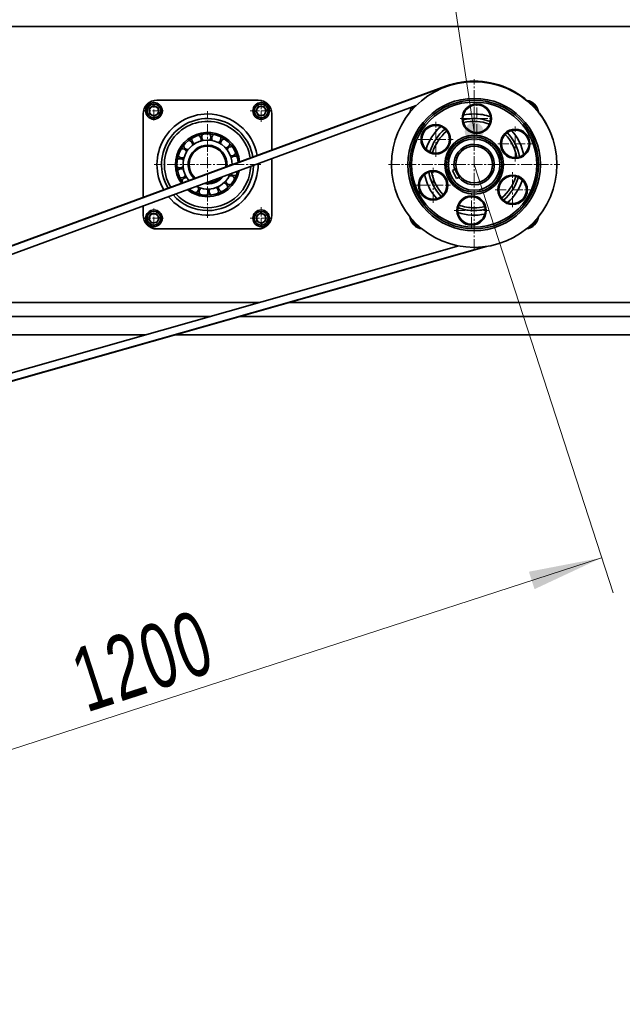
# Model space of a CAD drawing. Header units: millimetres. Extents: x 2945 to 26725, y -1089 to 16127.
# Tile 115 of 150: x 10931 to 11586, y 11420 to 12490. Entities that reach past the tile are written whole.
import ezdxf

# ---------------------------------------------------------------- set-up
doc = ezdxf.new("R2010")
doc.units = ezdxf.units.MM
doc.linetypes.add('点画线', pattern=[18, 12, -2, 2, -2])
doc.layers.get('0').update_dxf_attribs({"lineweight": 35})
for name, color, linetype, lineweight in [('中心线层', 1, '点画线', 18), ('几何体', 7, 'Continuous', 35), ('尺寸线层', 3, 'Continuous', 18), ('注释', 2, 'Continuous', 18)]:
    doc.layers.add(name, color=color, linetype=linetype, lineweight=lineweight)
doc.styles.add('标准', font='txt', dxfattribs={"width": 0.667})
doc.dimstyles.new('GB_尺寸', dxfattribs={"dimtxt": 3.5, "dimasz": 4, "dimexe": 2, "dimexo": 0, "dimtad": 1, "dimdsep": 46, "dimtxsty": '标准', "dimblk": '_CAXARROW', "dimcen": 0, "dimdle": 8, "dimazin": 2, "dimtfac": 0.707107, "dimtdec": 3, "dimtmove": 2, "dimatfit": 3, "dimfxl": 0, "dimfrac": 2, "dimtolj": 1, "dimarcsym": 0})

# ---------------------------------------------------------------- blocks, each defined once
blk = doc.blocks.new('*X99')
at = {"layer": '注释', "linetype": 'Continuous'}
h = blk.add_hatch(color=0, dxfattribs=at)
edge = h.paths.add_edge_path(flags=0)
edge.add_arc((247.2, -1640.2), 10.2, 0, 360)
at = {"layer": '注释', "color": 0, "linetype": 'Continuous'}
blk.add_line((247.2, -1640.2), (0, 0), dxfattribs=at)
blk = doc.blocks.new('*X148')
at = {"layer": '尺寸线层', "linetype": 'Continuous'}
for points in [[(5045.3, 9889.1), (5125.3, 9899.1), (5125.3, 9879.1)], [(16645.3, 9889.1), (16565.3, 9899.1), (16565.3, 9879.1)]]:
    blk.add_hatch(color=0, dxfattribs=at).paths.add_polyline_path(points, flags=0)
at = {"layer": '尺寸线层', "color": 0, "linetype": 'Continuous'}
for p, q in [((5045.3, 12332.6), (5045.3, 9849.1)), ((16645.3, 12332.6), (16645.3, 9849.1)), ((5045.3, 9889.1), (16645.3, 9889.1))]:
    blk.add_line(p, q, dxfattribs=at)
at = {"layer": '尺寸线层', "color": 0, "insert": (10845.3, 9936.2), "char_height": 70, "width": 328.193, "attachment_point": 5, "line_spacing_factor": 1.15057, "style": '标准'}
blk.add_mtext('\\T1.1;11600', dxfattribs=at)
blk = doc.blocks.new('_CAXARROW')
blk.add_hatch(color=0).paths.add_polyline_path([(0, 0), (-1, 0.125), (-1, -0.125)], flags=0)
blk = doc.blocks.new('*X149')
at = {"layer": '尺寸线层', "linetype": 'Continuous'}
for points in [[(4845.3, 9644.6), (4925.3, 9654.6), (4925.3, 9634.6)], [(16845.3, 9644.6), (16765.3, 9654.6), (16765.3, 9634.6)]]:
    blk.add_hatch(color=0, dxfattribs=at).paths.add_polyline_path(points, flags=0)
at = {"layer": '尺寸线层', "color": 0, "linetype": 'Continuous'}
for p, q in [((4845.3, 12182.6), (4845.3, 9604.6)), ((16845.3, 12182.6), (16845.3, 9604.6)), ((4845.3, 9644.6), (16845.3, 9644.6))]:
    blk.add_line(p, q, dxfattribs=at)
at = {"layer": '尺寸线层', "color": 0, "insert": (10845.3, 9691.7), "char_height": 70, "width": 328.193, "attachment_point": 5, "line_spacing_factor": 1.15057, "style": '标准'}
blk.add_mtext('\\T1.1;12000', dxfattribs=at)
blk = doc.blocks.new('*X154')
at = {"layer": '尺寸线层', "linetype": 'Continuous'}
for points in [[(11563.9, 11905.2), (11484.8, 11890), (11490.9, 11871)], [(10429.9, 11537.2), (10503, 11571.4), (10509.1, 11552.4)]]:
    blk.add_hatch(color=0, dxfattribs=at).paths.add_polyline_path(points, flags=0)
at = {"layer": '尺寸线层', "color": 0, "linetype": 'Continuous'}
for p, q in [((11425.3, 12332.6), (11576.3, 11867.2)), ((10291.3, 11964.6), (10442.3, 11499.2)), ((10429.9, 11537.2), (11563.9, 11905.2))]:
    blk.add_line(p, q, dxfattribs=at)
at = {"layer": '尺寸线层', "color": 0, "insert": (11065.7, 11793.1), "char_height": 70, "width": 257.123, "attachment_point": 5, "rotation": 17.979, "line_spacing_factor": 1.15057, "style": '标准'}
blk.add_mtext('\\T1.1;1200', dxfattribs=at)

msp = doc.modelspace()

# ---------------------------------------------------------------- linework, layer by layer
at = {"layer": '中心线层'}
for p, q in [((11425.254, 12239.598), (11425.254, 12425.598)), ((11076.918, 12380.434), (11076.918, 12401.434)), ((11193.591, 12378.934), (11193.591, 12402.934)), ((11428.073, 12364.518), (11428.073, 12400.518)), ((11087.418, 12390.934), (11066.418, 12390.934)), ((11135.254, 12274.598), (11135.254, 12390.598)), ((11205.591, 12390.934), (11181.591, 12390.934)), ((11383.431, 12340.999), (11383.431, 12378.999)), ((11410.073, 12382.518), (11446.073, 12382.518)), ((11469.896, 12336.117), (11469.896, 12374.117)), ((11364.431, 12359.999), (11402.431, 12359.999)), ((11450.896, 12355.117), (11488.896, 12355.117)), ((11193.254, 12332.598), (11077.254, 12332.598)), ((11332.254, 12332.598), (11518.254, 12332.598)), ((11380.613, 12291.078), (11380.613, 12329.078)), ((11467.078, 12286.197), (11467.078, 12324.197)), ((11361.613, 12310.078), (11399.613, 12310.078)), ((11422.436, 12263.677), (11422.436, 12301.677)), ((11448.078, 12305.197), (11486.078, 12305.197)), ((11076.918, 12263.762), (11076.918, 12284.762)), ((11193.591, 12262.262), (11193.591, 12286.262)), ((11403.436, 12282.677), (11441.436, 12282.677)), ((11087.418, 12274.262), (11066.418, 12274.262)), ((11205.591, 12274.262), (11181.591, 12274.262))]:
    msp.add_line(p, q, dxfattribs=at)
at = {"layer": '几何体'}
for p, q in [((11596.492, 12482.598), (4845.254, 12482.598)), ((11393.992, 12417.763), (10290.724, 12012.345)), ((10291.65, 12012.346), (11394.102, 12417.464)), ((11394.102, 12417.464), (11394.241, 12417.086)), ((11362.052, 12396.672), (10307.967, 12009.328)), ((11071.709, 12393.425), (11076.471, 12396.69)), ((11076.471, 12396.69), (11081.679, 12394.2)), ((11080.254, 12402.598), (11190.254, 12402.598)), ((11187.835, 12390.487), (11190.325, 12395.696)), ((11190.325, 12395.696), (11196.081, 12396.143)), ((11196.081, 12396.143), (11199.347, 12391.382)), ((11065.254, 12296.962), (11065.254, 12387.598)), ((11072.157, 12387.669), (11071.709, 12393.425)), ((11077.365, 12385.178), (11072.157, 12387.669)), ((11082.127, 12388.444), (11077.365, 12385.178)), ((11081.679, 12394.2), (11082.127, 12388.444)), ((11191.1, 12385.726), (11187.835, 12390.487)), ((11196.856, 12386.173), (11191.1, 12385.726)), ((11199.347, 12391.382), (11196.856, 12386.173)), ((11205.254, 12387.598), (11205.254, 12348.408)), ((11118.799, 12357.682), (11117.91, 12357.076)), ((11139.993, 12362.221), (11138.927, 12362.372)), ((11150.374, 12358.509), (11149.435, 12359.035)), ((11163.884, 12341.561), (11163.544, 12342.582)), ((11106.195, 12340.049), (11105.946, 12339.002)), ((11161.921, 12332.722), (11162.141, 12332.562)), ((11205.254, 12339.054), (11205.254, 12277.598)), ((11102.002, 12330.278), (11102.455, 12329.926)), ((11105.465, 12329.049), (11105.612, 12327.982)), ((11162.45, 12319.934), (11162.887, 12320.917)), ((11401.574, 12326.253), (11403.874, 12327.413)), ((11406.078, 12317.324), (11401.574, 12326.253)), ((11405.713, 12328.34), (11403.874, 12327.413)), ((11108.759, 12318.527), (11109.281, 12317.586)), ((11156.039, 12310.965), (11156.802, 12311.724)), ((11408.378, 12318.484), (11406.078, 12317.324)), ((11408.378, 12318.484), (11410.217, 12319.412)), ((11115.21, 12305.965), (11116.36, 12305.137)), ((11136.04, 12302.608), (11137.115, 12302.656)), ((11146.82, 12304.917), (11147.806, 12305.35)), ((11065.254, 12277.598), (11065.254, 12287.608)), ((11071.162, 12273.814), (11073.653, 12279.023)), ((11073.653, 12279.023), (11079.409, 12279.47)), ((11079.409, 12279.47), (11082.674, 12274.709)), ((11188.382, 12276.752), (11193.143, 12280.018)), ((11193.143, 12280.018), (11198.352, 12277.527)), ((11198.352, 12277.527), (11198.799, 12271.771)), ((11074.427, 12269.053), (11071.162, 12273.814)), ((11080.184, 12269.5), (11074.427, 12269.053)), ((11082.674, 12274.709), (11080.184, 12269.5)), ((11188.829, 12270.996), (11188.382, 12276.752)), ((11194.038, 12268.505), (11188.829, 12270.996)), ((11198.799, 12271.771), (11194.038, 12268.505)), ((11190.254, 12262.598), (11080.254, 12262.598)), ((10318.909, 11925.671), (11438.695, 12243.607)), ((11436.426, 12243.294), (10319.659, 11926.215)), ((10331.08, 11938.254), (11408.521, 12244.167)), ((11191.671, 12182.598), (10779.49, 12182.598)), ((12866.145, 12182.598), (11223.817, 12182.598)), ((11138.841, 12167.598), (10738.67, 12167.598)), ((11138.841, 12167.598), (10738.67, 12167.598)), ((12838.829, 12167.598), (11170.987, 12167.598)), ((12838.829, 12167.598), (11170.987, 12167.598)), ((11068.4, 12147.598), (10684.244, 12147.598)), ((12802.407, 12147.598), (11100.546, 12147.598))]:
    msp.add_line(p, q, dxfattribs=at)
for points in [[(11120.359, 12355.948), (11120.872, 12355.639), (11121.417, 12355.393)], [(11128.972, 12361.933), (11128.805, 12361.897), (11127.923, 12361.688)], [(11110.849, 12350.044), (11110.424, 12349.434), (11110.239, 12349.157)], [(11158.713, 12351.298), (11158.119, 12352.02), (11158.027, 12352.127)], [(11115.611, 12306.112), (11115.66, 12305.658), (11115.665, 12305.628)], [(11125.153, 12304.35), (11125.675, 12304.168), (11126.173, 12304.005)]]:
    msp.add_lwpolyline(points, dxfattribs=at)
for centre, radius in [((11425.254, 12332.598), 90), ((11076.918, 12390.934), 9), ((11076.918, 12390.934), 7.5), ((11193.591, 12390.934), 9), ((11193.591, 12390.934), 7.5), ((11425.254, 12332.598), 72), ((11425.254, 12332.598), 70), ((11425.254, 12332.598), 68), ((11428.073, 12382.518), 16), ((11428.073, 12382.518), 15), ((11383.431, 12359.999), 16), ((11383.431, 12359.999), 15), ((11425.254, 12332.598), 32), ((11469.896, 12355.117), 16), ((11469.896, 12355.117), 15), ((11425.254, 12332.598), 30), ((11425.254, 12332.598), 28), ((11425.254, 12332.598), 20), ((11380.613, 12310.078), 16), ((11380.613, 12310.078), 15), ((11467.078, 12305.197), 16), ((11467.078, 12305.197), 15), ((11422.436, 12282.677), 16), ((11422.436, 12282.677), 15), ((11076.918, 12274.262), 9), ((11076.918, 12274.262), 7.5), ((11193.591, 12274.262), 9), ((11193.591, 12274.262), 7.5)]:
    msp.add_circle(centre, radius, dxfattribs=at)
for centre, radius, start, end in [((11425.035, 12333.286), 90, 17.48275, 110.176865), ((11425.035, 12333.286), 89.682, 57.710904, 110.176865), ((11080.254, 12387.598), 15, 90, 180), ((11076.918, 12390.934), 5, 124.443507, 184.443507), ((11076.918, 12390.934), 5, 64.443507, 124.443507), ((11076.918, 12390.934), 5, 4.443507, 64.443507), ((11193.591, 12390.934), 5, 94.443507, 154.443507), ((11190.254, 12387.598), 15, 360, 90), ((11193.591, 12390.934), 5, 34.443507, 94.443507), ((11366.918, 12390.934), 9, 148.466249, 170.247507), ((11480.254, 12387.598), 15, 8.364553, 80.68565), ((11483.591, 12390.934), 9, 13.480819, 75.62392), ((11076.918, 12390.934), 5, 184.443507, 244.443507), ((11076.918, 12390.934), 5, 244.443507, 304.443507), ((11076.918, 12390.934), 5, 304.443507, 4.443507), ((11135.254, 12332.598), 55, 90, 209.917001), ((11135.254, 12332.598), 55, 10.436729, 90), ((11193.591, 12390.934), 5, 154.443507, 214.443507), ((11193.591, 12390.934), 5, 214.443507, 274.443507), ((11193.591, 12390.934), 5, 274.443507, 334.443507), ((11193.591, 12390.934), 5, 334.443507, 34.443507), ((11370.254, 12387.598), 15, 151.026995, 173.546475), ((11425.254, 12332.598), 55, 90, 102.267422), ((11425.254, 12332.598), 55, 71.269957, 90), ((11135.254, 12332.598), 50, 9.451721, 210.902009), ((11135.254, 12332.598), 47, 8.758216, 211.595514), ((11425.254, 12332.598), 55, 131.269957, 162.267422), ((11425.254, 12332.598), 50, 69.514836, 104.022543), ((11425.254, 12332.598), 47, 69.330836, 104.206543), ((11135.254, 12332.598), 35, 4.75916, 215.594569), ((11135.254, 12332.598), 33.333, 3.96758, 216.386149), ((11123.194, 12360.067), 5, 338.228303, 62.047993), ((11133.931, 12362.569), 5, 144.185151, 228.004841), ((11133.931, 12362.569), 5, 317.051833, 40.871523), ((11144.847, 12361.023), 5, 123.00868, 206.828371), ((11425.254, 12332.598), 50, 129.514836, 164.022543), ((11425.254, 12332.598), 47, 129.330836, 164.206543), ((11425.254, 12332.598), 47, 9.330836, 44.206543), ((11425.254, 12332.598), 50, 9.514836, 44.022543), ((11425.254, 12332.598), 55, 11.269957, 42.267422), ((11135.254, 12332.598), 26.667, 359.754774, 220.598955), ((11114.085, 12353.855), 5, 186.538092, 235.469513), ((11135.254, 12332.598), 21.1, 55.469513, 226.343933), ((11114.085, 12353.855), 5, 359.404774, 83.224464), ((11135.254, 12332.598), 20, 352.450817, 227.902913), ((11123.194, 12360.067), 5, 165.361622, 235.469513), ((11144.847, 12361.023), 5, 295.875362, 19.695052), ((11154.468, 12355.638), 5, 101.83221, 185.6519), ((11154.468, 12355.638), 5, 274.698891, 358.518582), ((11425.254, 12332.598), 22, 219.905245, 193.632134), ((11107.836, 12344.772), 5, 207.714563, 235.469513), ((11107.836, 12344.772), 5, 20.581244, 104.400935), ((11114.085, 12353.855), 5, 235.469513, 270.357782), ((11135.254, 12332.598), 21.1, 354.009796, 55.469513), ((11161.493, 12347.142), 5, 80.655739, 164.47543), ((11161.493, 12347.142), 5, 253.522421, 337.342111), ((11164.975, 12336.681), 5, 59.479269, 143.298959), ((11135.254, 12332.598), 55, 219.373804, 0.979926), ((11105.289, 12334.046), 5, 41.757715, 125.577405), ((11107.836, 12344.772), 5, 235.469513, 291.534253), ((11135.254, 12332.598), 50, 270, 358.972364), ((11105.289, 12334.046), 5, 235.469513, 312.710724), ((11106.79, 12323.123), 5, 62.934186, 146.753876), ((11106.79, 12323.123), 5, 250.067504, 333.887194), ((11135.254, 12332.598), 33.333, 235.469513, 347.319691), ((11135.254, 12332.598), 26.667, 242.878714, 337.475015), ((11135.254, 12332.598), 47, 270, 357.546477), ((11135.254, 12332.598), 35, 270, 349.064965), ((11159.969, 12315.593), 5, 17.126327, 100.946018), ((11164.443, 12325.669), 5, 217.794305, 294.98917), ((11425.254, 12332.598), 55, 191.269957, 222.267422), ((11425.254, 12332.598), 50, 189.514836, 224.022543), ((11425.254, 12332.598), 47, 189.330836, 224.206543), ((11425.254, 12332.598), 21.1, 193.026007, 220.53475), ((11112.135, 12313.48), 5, 84.110656, 167.930346), ((11135.254, 12332.598), 21.1, 259.169803, 321.183927), ((11135.254, 12332.598), 20, 264.898589, 288.926604), ((11135.254, 12332.598), 20, 288.926604, 315.45514), ((11152.157, 12307.813), 5, 355.949857, 79.769547), ((11159.969, 12315.593), 5, 189.993009, 235.469513), ((11159.969, 12315.593), 5, 235.469513, 273.812699), ((11425.254, 12332.598), 47, 309.330836, 344.206543), ((11425.254, 12332.598), 50, 309.514836, 344.022543), ((11425.254, 12332.598), 55, 311.269957, 342.267422), ((11135.254, 12332.598), 50, 221.381366, 270), ((11135.254, 12332.598), 47, 222.807252, 270), ((11135.254, 12332.598), 35, 231.288765, 270), ((11120.602, 12306.42), 5, 292.420445, 16.240135), ((11131.048, 12302.894), 5, 126.463597, 210.283288), ((11131.048, 12302.894), 5, 313.596916, 37.416606), ((11142.062, 12303.381), 5, 147.640068, 231.459758), ((11142.062, 12303.381), 5, 334.773386, 58.593077), ((11152.157, 12307.813), 5, 168.816538, 235.469513), ((11152.157, 12307.813), 5, 235.469513, 252.636229), ((11425.254, 12332.598), 47, 249.330836, 270), ((11080.254, 12277.598), 15, 180, 270), ((11076.918, 12274.262), 5, 94.443507, 154.443507), ((11076.918, 12274.262), 5, 34.443507, 94.443507), ((11193.591, 12274.262), 5, 124.443507, 184.443507), ((11190.254, 12277.598), 15, 270, 0), ((11193.591, 12274.262), 5, 64.443507, 124.443507), ((11193.591, 12274.262), 5, 4.443507, 64.443507), ((11425.254, 12332.598), 55, 251.269957, 282.267422), ((11425.254, 12332.598), 50, 249.514836, 270), ((11425.254, 12332.598), 47, 270, 284.206543), ((11425.254, 12332.598), 50, 270, 284.022543), ((11076.918, 12274.262), 5, 154.443507, 214.443507), ((11076.918, 12274.262), 5, 214.443507, 274.443507), ((11076.918, 12274.262), 5, 274.443507, 334.443507), ((11076.918, 12274.262), 5, 334.443507, 34.443507), ((11193.591, 12274.262), 5, 184.443507, 244.443507), ((11193.591, 12274.262), 5, 244.443507, 304.443507), ((11193.591, 12274.262), 5, 304.443507, 4.443507), ((11370.254, 12277.598), 15, 186.453525, 263.546475), ((11366.918, 12274.262), 9, 189.752493, 260.247507), ((11480.254, 12277.598), 15, 276.453525, 353.546475), ((11483.591, 12274.262), 9, 279.752493, 350.247507)]:
    msp.add_arc(centre, radius, start, end, dxfattribs=at)

# ---------------------------------------------------------------- block references
at = {"layer": '注释'}
msp.add_blockref('*X99', (11178.021, 14008.478), dxfattribs=at)

# ---------------------------------------------------------------- dimensions: what is measured, and where the dimension line sits
at = {"layer": '尺寸线层'}
for base, p1, p2, picture, middle in [((16645.254, 9889.097), (5045.254, 12332.598), (16645.254, 12332.598), '*X148', (10845.254, 9936.219)), ((16845.254, 9644.588), (4845.254, 12182.598), (16845.254, 12182.598), '*X149', (10845.254, 9691.709))]:
    dim = msp.add_linear_dim(base=base, p1=p1, p2=p2, dimstyle='GB_尺寸', override={"dimscale": 20, "dimsah": 1, "dimtfill": 1, "dimtzin": 0}, dxfattribs=at)
    dim.commit()
    dim.dimension.update_dxf_attribs({"geometry": picture, "text_midpoint": middle, "dimtype": 160})
dim = msp.add_linear_dim(base=(11563.946, 11905.217), p1=(10291.254, 11964.598), p2=(11425.254, 12332.598), angle=17.979024, text='1200', dimstyle='GB_尺寸', override={"dimscale": 20, "dimsah": 1, "dimtfac": 1, "dimtfill": 1, "dimtzin": 0}, dxfattribs=at)
dim.commit()
dim.dimension.update_dxf_attribs({"geometry": '*X154', "text_midpoint": (11065.75, 11793.085), "dimtype": 160})

doc.saveas('drawing.dxf')
